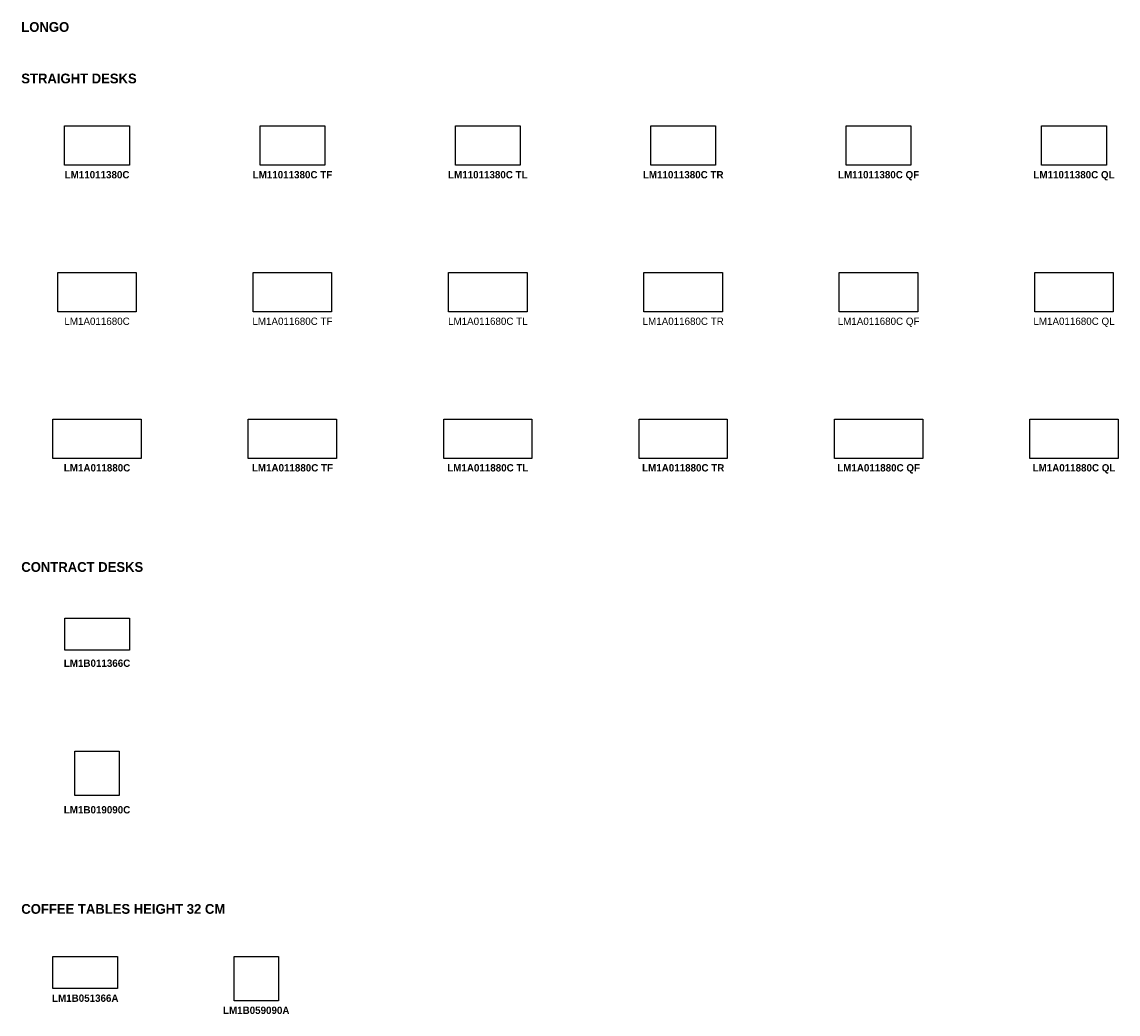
# Model space of a CAD drawing. Header units: metres. Extents: x 1.9 to 52.8, y -69.9 to 13.
# Tile 4 of 6: x 2 to 24.4, y -7.3 to 13. Entities that reach past the tile are written whole.
import ezdxf

# ---------------------------------------------------------------- set-up
doc = ezdxf.new("R2010")
doc.units = ezdxf.units.M
doc.header["$MEASUREMENT"] = 0
doc.layers.add('72_AIX_LONGOMESAS_D2_ANY', color=251, linetype='Continuous')
doc.layers.add('72_EGR_BASE_TEXT', color=7, linetype='Continuous')
doc.styles.add('X3G_ENTITY_16CF7', font='Montserrat-Bold.ttf', dxfattribs={"height": 0.15})
doc.styles.add('X3G_ENTITY_16D6B', font='Montserrat-Bold.ttf', dxfattribs={"height": 0.2})
doc.styles.add('X3G_ENTITY_336C0', font='LEELAWAD.TTF', dxfattribs={"height": 0.15})
doc.styles.add('X3G_ENTITY_336CA', font='Montserrat-Bold.ttf', dxfattribs={"height": 0.15})
doc.styles.add('X3G_ENTITY_34CCF', font='Montserrat-Bold.ttf', dxfattribs={"height": 0.2})
doc.styles.add('X3G_ENTITY_34CD0', font='Montserrat-Bold.ttf', dxfattribs={"height": 0.15})
doc.styles.add('X3G_ENTITY_34EF4', font='Montserrat-Bold.ttf', dxfattribs={"height": 0.15})
doc.styles.add('X3G_ENTITY_3BE07', font='Montserrat-Bold.ttf', dxfattribs={"height": 0.15})
doc.styles.add('X3G_ENTITY_3BE08', font='LEELAWAD.TTF', dxfattribs={"height": 0.15})
doc.styles.add('X3G_ENTITY_3BE09', font='Montserrat-Bold.ttf', dxfattribs={"height": 0.15})
doc.styles.add('X3G_ENTITY_3BE43', font='Montserrat-Bold.ttf', dxfattribs={"height": 0.15})
doc.styles.add('X3G_ENTITY_3BE44', font='LEELAWAD.TTF', dxfattribs={"height": 0.15})
doc.styles.add('X3G_ENTITY_3BE45', font='Montserrat-Bold.ttf', dxfattribs={"height": 0.15})
doc.styles.add('X3G_ENTITY_3BE61', font='LEELAWAD.TTF', dxfattribs={"height": 0.15})
doc.styles.add('X3G_ENTITY_3BE62', font='Montserrat-Bold.ttf', dxfattribs={"height": 0.15})
doc.styles.add('X3G_ENTITY_3BE63', font='Montserrat-Bold.ttf', dxfattribs={"height": 0.15})
doc.styles.add('X3G_ENTITY_3BE9A', font='LEELAWAD.TTF', dxfattribs={"height": 0.15})
doc.styles.add('X3G_ENTITY_3BE9B', font='Montserrat-Bold.ttf', dxfattribs={"height": 0.15})
doc.styles.add('X3G_ENTITY_3BE9C', font='Montserrat-Bold.ttf', dxfattribs={"height": 0.15})
doc.styles.add('X3G_ENTITY_3BEB8', font='Montserrat-Bold.ttf', dxfattribs={"height": 0.15})
doc.styles.add('X3G_ENTITY_3BEB9', font='Montserrat-Bold.ttf', dxfattribs={"height": 0.15})
doc.styles.add('X3G_ENTITY_3BEBA', font='LEELAWAD.TTF', dxfattribs={"height": 0.15})
doc.styles.add('X3G_ENTITY_4095A', font='Montserrat-Bold.ttf', dxfattribs={"height": 0.2})
doc.styles.add('X3G_ENTITY_4095B', font='Montserrat-Bold.ttf', dxfattribs={"height": 0.15})
doc.styles.add('X3G_ENTITY_40965', font='Montserrat-Bold.ttf', dxfattribs={"height": 0.15})
doc.styles.add('X3G_ENTITY_9B', font='Montserrat-Bold.ttf', dxfattribs={"height": 0.2})

# ---------------------------------------------------------------- blocks, each defined once
blk = doc.blocks.new('72_AIX_LONGOMESAS_D2_LONGO')
at = {"layer": '72_AIX_LONGOMESAS_D2_ANY'}
blk.add_lwpolyline([(0, 0), (1, 0), (1, -1), (0, -1)], close=True, dxfattribs=at)
blk = doc.blocks.new('72aix_longomesas2F6EDD78FDAB342A7853BCF18FF4C7540')
at = {"xscale": 0.9061, "yscale": 0.9061}
blk.add_blockref('72_AIX_LONGOMESAS_D2_LONGO', (0, 0), dxfattribs=at)
blk = doc.blocks.new('72aix_longomesas2B18DCFF6B0D24738BAF2AAE823772BB1')
at = {"xscale": 0.9041, "yscale": 0.9041}
blk.add_blockref('72_AIX_LONGOMESAS_D2_LONGO', (0, 0), dxfattribs=at)
blk = doc.blocks.new('72aix_longomesas2BA295CF7F9B64F3BB059C38BD15D4761')
at = {"xscale": 1.8061, "yscale": 0.8061}
blk.add_blockref('72_AIX_LONGOMESAS_D2_LONGO', (0, 0), dxfattribs=at)
blk = doc.blocks.new('72aix_longomesas2E2F166C3A6454DA1A0AEDD2F5E067B1E')
at = {"xscale": 1.6061, "yscale": 0.8061}
blk.add_blockref('72_AIX_LONGOMESAS_D2_LONGO', (0, 0), dxfattribs=at)
blk = doc.blocks.new('72aix_longomesas2A1BF6D7161514652AD9859D4158B1A4F')
at = {"xscale": 1.6061, "yscale": 0.8061}
blk.add_blockref('72_AIX_LONGOMESAS_D2_LONGO', (0, 0), dxfattribs=at)
blk = doc.blocks.new('72aix_longomesas20272765F58AD4ECB9DE338B190B18603')
at = {"xscale": 1.6061, "yscale": 0.8061}
blk.add_blockref('72_AIX_LONGOMESAS_D2_LONGO', (0, 0), dxfattribs=at)
blk = doc.blocks.new('72aix_longomesas204AF120BDA66433FA93847729A603BF7')
at = {"xscale": 1.8061, "yscale": 0.8061}
blk.add_blockref('72_AIX_LONGOMESAS_D2_LONGO', (0, 0), dxfattribs=at)
blk = doc.blocks.new('72aix_longomesas27D0FC8DC9F9F4D96B9E50B6FECD60D4F')
at = {"xscale": 1.6061, "yscale": 0.8061}
blk.add_blockref('72_AIX_LONGOMESAS_D2_LONGO', (0, 0), dxfattribs=at)
blk = doc.blocks.new('72aix_longomesas28C45E1F2309E400F870C9C5585EFF5D4')
at = {"xscale": 1.3261, "yscale": 0.8061}
blk.add_blockref('72_AIX_LONGOMESAS_D2_LONGO', (0, 0), dxfattribs=at)
blk = doc.blocks.new('72aix_longomesas211E841FDE7754FB2AF03C47CC99779FD')
at = {"xscale": 1.3261, "yscale": 0.8061}
blk.add_blockref('72_AIX_LONGOMESAS_D2_LONGO', (0, 0), dxfattribs=at)
blk = doc.blocks.new('72aix_longomesas23D9D5EE367584D4FAA48B38B6848823E')
at = {"xscale": 1.6061, "yscale": 0.8061}
blk.add_blockref('72_AIX_LONGOMESAS_D2_LONGO', (0, 0), dxfattribs=at)
blk = doc.blocks.new('72aix_longomesas2270A244AD5D1419083D05F237778E10D')
at = {"xscale": 1.8061, "yscale": 0.8061}
blk.add_blockref('72_AIX_LONGOMESAS_D2_LONGO', (0, 0), dxfattribs=at)
blk = doc.blocks.new('72aix_longomesas2F3DBE7EF7F8E4D6F9F55BDD3E32F84AB')
at = {"xscale": 1.8061, "yscale": 0.8061}
blk.add_blockref('72_AIX_LONGOMESAS_D2_LONGO', (0, 0), dxfattribs=at)
blk = doc.blocks.new('72aix_longomesas261BC4D86AC2A43D1BA0C845AAEF043A3')
at = {"xscale": 1.3246, "yscale": 0.6581}
blk.add_blockref('72_AIX_LONGOMESAS_D2_LONGO', (0, 0), dxfattribs=at)
blk = doc.blocks.new('72aix_longomesas20E7D55DF9CB749808086D1FE86E6C5E1')
at = {"xscale": 1.8061, "yscale": 0.8061}
blk.add_blockref('72_AIX_LONGOMESAS_D2_LONGO', (0, 0), dxfattribs=at)
blk = doc.blocks.new('72aix_longomesas2EEF75302238B4746A9BB97B260651802')
at = {"xscale": 1.6061, "yscale": 0.8061}
blk.add_blockref('72_AIX_LONGOMESAS_D2_LONGO', (0, 0), dxfattribs=at)
blk = doc.blocks.new('72aix_longomesas2A1D0836D6D3B41D196F08A5599BCE21F')
at = {"xscale": 1.3261, "yscale": 0.8061}
blk.add_blockref('72_AIX_LONGOMESAS_D2_LONGO', (0, 0), dxfattribs=at)
blk = doc.blocks.new('72aix_longomesas2D54BF6D6C21D4122AC3124B1CDAB2BEF')
at = {"xscale": 1.3261, "yscale": 0.8061}
blk.add_blockref('72_AIX_LONGOMESAS_D2_LONGO', (0, 0), dxfattribs=at)
blk = doc.blocks.new('72aix_longomesas269D3862420664A3682435A588C06F7E0')
at = {"xscale": 1.3261, "yscale": 0.8061}
blk.add_blockref('72_AIX_LONGOMESAS_D2_LONGO', (0, 0), dxfattribs=at)
blk = doc.blocks.new('72aix_longomesas2E3691D419A1E46A2AF22C15D2D8D00D5')
at = {"xscale": 1.8061, "yscale": 0.8061}
blk.add_blockref('72_AIX_LONGOMESAS_D2_LONGO', (0, 0), dxfattribs=at)
blk = doc.blocks.new('72aix_longomesas2392363225BAF4DF6AB0E5B8CA4CD107D')
at = {"xscale": 1.3246, "yscale": 0.6581}
blk.add_blockref('72_AIX_LONGOMESAS_D2_LONGO', (0, 0), dxfattribs=at)
blk = doc.blocks.new('72aix_longomesas21CF4DED16884428FAE7C6FAE0869DB18')
at = {"xscale": 1.3261, "yscale": 0.8061}
blk.add_blockref('72_AIX_LONGOMESAS_D2_LONGO', (0, 0), dxfattribs=at)

msp = doc.modelspace()

# ---------------------------------------------------------------- block references
at = {"color": 7}
for name, p in [('72aix_longomesas269D3862420664A3682435A588C06F7E0', (2.861, 10.874)), ('72aix_longomesas2D54BF6D6C21D4122AC3124B1CDAB2BEF', (6.861, 10.874)), ('72aix_longomesas28C45E1F2309E400F870C9C5585EFF5D4', (10.861, 10.874)), ('72aix_longomesas211E841FDE7754FB2AF03C47CC99779FD', (14.861, 10.874)), ('72aix_longomesas21CF4DED16884428FAE7C6FAE0869DB18', (18.861, 10.874)), ('72aix_longomesas2A1D0836D6D3B41D196F08A5599BCE21F', (22.861, 10.874)), ('72aix_longomesas2EEF75302238B4746A9BB97B260651802', (2.721, 7.874)), ('72aix_longomesas27D0FC8DC9F9F4D96B9E50B6FECD60D4F', (6.721, 7.874)), ('72aix_longomesas20272765F58AD4ECB9DE338B190B18603', (10.721, 7.874)), ('72aix_longomesas2E2F166C3A6454DA1A0AEDD2F5E067B1E', (14.721, 7.874)), ('72aix_longomesas2A1BF6D7161514652AD9859D4158B1A4F', (18.721, 7.874)), ('72aix_longomesas23D9D5EE367584D4FAA48B38B6848823E', (22.721, 7.874)), ('72aix_longomesas261BC4D86AC2A43D1BA0C845AAEF043A3', (2.862, 0.8)), ('72aix_longomesas2B18DCFF6B0D24738BAF2AAE823772BB1', (3.072, -1.925)), ('72aix_longomesas2392363225BAF4DF6AB0E5B8CA4CD107D', (2.621, -6.126)), ('72aix_longomesas2F6EDD78FDAB342A7853BCF18FF4C7540', (6.331, -6.126))]:
    msp.add_blockref(name, p, dxfattribs=at)
at = {"color": 7, "rotation": 359.9999999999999}
for name, p in [('72aix_longomesas204AF120BDA66433FA93847729A603BF7', (2.621, 4.874)), ('72aix_longomesas2E3691D419A1E46A2AF22C15D2D8D00D5', (6.621, 4.874)), ('72aix_longomesas2270A244AD5D1419083D05F237778E10D', (10.621, 4.874)), ('72aix_longomesas20E7D55DF9CB749808086D1FE86E6C5E1', (14.621, 4.874)), ('72aix_longomesas2BA295CF7F9B64F3BB059C38BD15D4761', (18.621, 4.874)), ('72aix_longomesas2F3DBE7EF7F8E4D6F9F55BDD3E32F84AB', (22.621, 4.874))]:
    msp.add_blockref(name, p, dxfattribs=at)

# ---------------------------------------------------------------- texts
at = {"layer": '72_EGR_BASE_TEXT', "char_height": 0.2, "attachment_point": 1}
for s, insert, style in [('LONGO ', (1.974, 13), 'X3G_ENTITY_9B'), ('STRAIGHT DESKS', (1.974, 11.946), 'X3G_ENTITY_16D6B'), ('CONTRACT DESKS', (1.974, 1.946), 'X3G_ENTITY_4095A'), ('COFFEE TABLES HEIGHT 32 CM', (1.974, -5.054), 'X3G_ENTITY_34CCF')]:
    msp.add_mtext(s, dxfattribs=dict(at, insert=insert, style=style))
at = {"layer": '72_EGR_BASE_TEXT', "color": 1, "true_color": 0xff0000, "char_height": 0.15, "attachment_point": 2}
for s, insert, style in [('LM11011380C', (3.525, 9.951), 'X3G_ENTITY_16CF7'), ('LM11011380C TF', (7.525, 9.951), 'X3G_ENTITY_3BE07'), ('LM11011380C TL', (11.525, 9.951), 'X3G_ENTITY_3BE43'), ('LM11011380C TR', (15.525, 9.951), 'X3G_ENTITY_3BE63'), ('LM11011380C QF', (19.525, 9.951), 'X3G_ENTITY_3BE9C'), ('LM11011380C QL', (23.525, 9.951), 'X3G_ENTITY_3BEB8'), ('LM1A011680C', (3.525, 6.951), 'X3G_ENTITY_336C0'), ('LM1A011680C TF', (7.525, 6.951), 'X3G_ENTITY_3BE08'), ('LM1A011680C TL', (11.525, 6.951), 'X3G_ENTITY_3BE44'), ('LM1A011680C TR', (15.525, 6.951), 'X3G_ENTITY_3BE61'), ('LM1A011680C QF', (19.525, 6.951), 'X3G_ENTITY_3BE9A'), ('LM1A011680C QL', (23.525, 6.951), 'X3G_ENTITY_3BEBA'), ('LM1A011880C', (3.525, 3.951), 'X3G_ENTITY_336CA'), ('LM1A011880C TF', (7.525, 3.951), 'X3G_ENTITY_3BE09'), ('LM1A011880C TL', (11.525, 3.951), 'X3G_ENTITY_3BE45'), ('LM1A011880C TR', (15.525, 3.951), 'X3G_ENTITY_3BE62'), ('LM1A011880C QF', (19.525, 3.951), 'X3G_ENTITY_3BE9B'), ('LM1A011880C QL', (23.525, 3.951), 'X3G_ENTITY_3BEB9'), ('LM1B011366C', (3.525, -0.049), 'X3G_ENTITY_4095B'), ('LM1B019090C', (3.525, -3.049), 'X3G_ENTITY_40965'), ('LM1B051366A', (3.284, -6.906), 'X3G_ENTITY_34CD0'), ('LM1B059090A', (6.784, -7.154), 'X3G_ENTITY_34EF4')]:
    msp.add_mtext(s, dxfattribs=dict(at, insert=insert, style=style))

doc.saveas('drawing.dxf')
